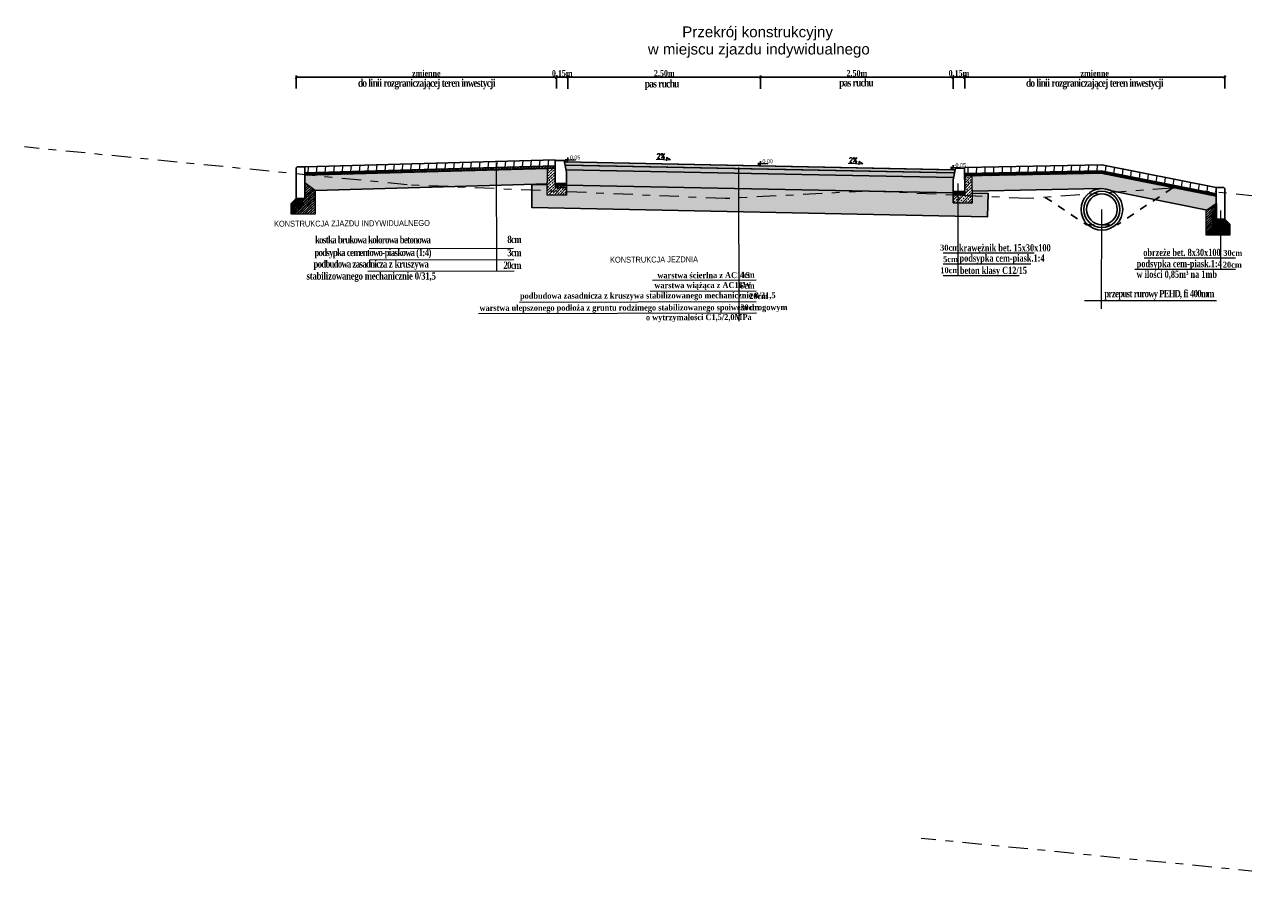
# Model space of a CAD drawing. Header units: metres. Extents: x 7443217.8 to 7443294, y 5637144.8 to 5637207.3.
# Tile 1 of 23: x 7443219.5 to 7443235.3, y 5637166.4 to 5637177.8. Entities that reach past the tile are written whole.
import ezdxf
from ezdxf.enums import TextEntityAlignment as Align

# ---------------------------------------------------------------- set-up
doc = ezdxf.new("R2010")
doc.units = ezdxf.units.M
for name, pattern in [('3', [1, 0.5, -0.5]), ('AUSGEZOGEN', [0]), ('CIĄGŁA', [0]), ('DASHDOT2', [0.5, 0.25, -0.125, 0, -0.125]), ('x-ref - architektura$0$GP_x-ref - instalacje elektryczne$0$x-ref - architektura$0$A-PW-2-202_Rzut piętra$0${ Half Dash }', [0])]:
    doc.linetypes.add(name, pattern=pattern)
doc.layers.get('Defpoints').update_dxf_attribs({"true_color": 0x999999})
for name, color, linetype, lineweight in [('+KONSTRUKCJA', 250, 'Continuous', 30), ('+wymiar', 7, 'Continuous', 9), ('cienko', 7, 'CIĄGŁA', 30), ('F00000', 7, 'AUSGEZOGEN', 13), ('POMOCNICZA', 7, 'Continuous', 13), ('Wymiary', 7, 'Continuous', 15)]:
    doc.layers.add(name, color=color, linetype=linetype, lineweight=lineweight)
for name, color, linetype in [('3_p', 7, 'Continuous'), ('__pp22', 7, 'Continuous'), ('K_oś jezdni', 7, 'Continuous'), ('K_wymiar', 7, 'Continuous')]:
    doc.layers.add(name, color=color, linetype=linetype)
doc.styles.add('romans1', font='timesbd.ttf', dxfattribs={"width": 0.85})
doc.styles.add('style1', font='romans.shx', dxfattribs={"width": 0.75, "height": 7})
doc.styles.add('style4', font='arial.ttf', dxfattribs={"height": 21})
doc.dimstyles.new('magda 25', dxfattribs={"dimtxt": 0.08, "dimasz": 0.03, "dimexe": 0.02, "dimexo": 0, "dimgap": 0.01, "dimtad": 1, "dimzin": 0, "dimdsep": 46, "dimtxsty": 'romans1', "dimblk": 'OBLIQUE', "dimcen": 0.09, "dimazin": 0, "dimtfac": 1, "dimtmove": 0, "dimatfit": 2, "dimldrblk": 'OBLIQUE', "dimfxl": 0.15, "dimfxlon": 1, "dimtolj": 1, "dimtzin": 0, "dimarcsym": 0})
pattern_1 = [(45, (9487.243008, -8193.54675), (-0.016164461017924, 0.016164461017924), []), (45, (9487.253784, -8193.54675), (-0.016164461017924, 0.016164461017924), [])]
pattern_2 = [(45, (9487.241085, -8193.277156), (-0.016164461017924, 0.016164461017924), []), (45, (9487.251862, -8193.277156), (-0.016164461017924, 0.016164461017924), [])]

# ---------------------------------------------------------------- blocks, each defined once
blk = doc.blocks.new('_Oblique')
at = {"color": 0, "linetype": 'ByBlock', "lineweight": -2}
blk.add_line((-0.5, -0.5), (0.5, 0.5), dxfattribs=at)
blk = doc.blocks.new('*D905')
at = {"layer": '+wymiar', "color": 0, "lineweight": -2, "transparency": 16777216}
for p, q in [((7443229.013, 5637176.93), (7443229.013, 5637177.1)), ((7443229.013, 5637177.08), (7443231.513, 5637177.08)), ((7443231.513, 5637176.93), (7443231.513, 5637177.1))]:
    blk.add_line(p, q, dxfattribs=at)
at = {"layer": 'Defpoints', "color": 0, "lineweight": 13, "transparency": 16777216}
for p in [(7443231.513, 5637177.08), (7443229.013, 5637176.299), (7443231.513, 5637176.299)]:
    blk.add_point(p, dxfattribs=at)
at = {"layer": '+wymiar', "color": 0, "lineweight": -2, "transparency": 16777216, "xscale": 0.03, "yscale": 0.03, "zscale": 0.03, "rotation": 180}
blk.add_blockref('_Oblique', (7443229.013, 5637177.08), dxfattribs=at)
at = {"layer": '+wymiar', "color": 0, "lineweight": -2, "transparency": 16777216, "xscale": 0.03, "yscale": 0.03, "zscale": 0.03}
blk.add_blockref('_Oblique', (7443231.513, 5637177.08), dxfattribs=at)
at = {"layer": '+wymiar', "color": 0, "transparency": 16777216, "insert": (7443230.263, 5637177.131), "char_height": 0.08, "attachment_point": 5, "style": 'romans1'}
blk.add_mtext('\\A1;2.50m', dxfattribs=at)
blk = doc.blocks.new('*D906')
at = {"layer": '+wymiar', "color": 0, "lineweight": -2, "transparency": 16777216}
for p, q in [((7443226.513, 5637176.93), (7443226.513, 5637177.1)), ((7443229.013, 5637177.08), (7443226.513, 5637177.08)), ((7443229.013, 5637176.93), (7443229.013, 5637177.1))]:
    blk.add_line(p, q, dxfattribs=at)
at = {"layer": 'Defpoints', "color": 0, "lineweight": 13, "transparency": 16777216}
for p in [(7443226.513, 5637177.08), (7443226.513, 5637176.299), (7443229.013, 5637176.299)]:
    blk.add_point(p, dxfattribs=at)
at = {"layer": '+wymiar', "color": 0, "lineweight": -2, "transparency": 16777216, "xscale": 0.03, "yscale": 0.03, "zscale": 0.03, "rotation": 180}
blk.add_blockref('_Oblique', (7443226.513, 5637177.08), dxfattribs=at)
at = {"layer": '+wymiar', "color": 0, "lineweight": -2, "transparency": 16777216, "xscale": 0.03, "yscale": 0.03, "zscale": 0.03}
blk.add_blockref('_Oblique', (7443229.013, 5637177.08), dxfattribs=at)
at = {"layer": '+wymiar', "color": 0, "transparency": 16777216, "insert": (7443227.763, 5637177.131), "char_height": 0.08, "attachment_point": 5, "style": 'romans1'}
blk.add_mtext('\\A1;2.50m', dxfattribs=at)
blk = doc.blocks.new('*D907')
at = {"layer": '+wymiar', "color": 0, "lineweight": -2, "transparency": 16777216}
for p, q in [((7443231.513, 5637176.934), (7443231.513, 5637177.1)), ((7443231.513, 5637177.08), (7443231.663, 5637177.08)), ((7443231.663, 5637176.934), (7443231.663, 5637177.1))]:
    blk.add_line(p, q, dxfattribs=at)
at = {"layer": 'Defpoints', "color": 0, "lineweight": 13, "transparency": 16777216}
for p in [(7443231.663, 5637177.08), (7443231.513, 5637176.934), (7443231.663, 5637176.934)]:
    blk.add_point(p, dxfattribs=at)
at = {"layer": '+wymiar', "color": 0, "lineweight": -2, "transparency": 16777216, "xscale": 0.03, "yscale": 0.03, "zscale": 0.03, "rotation": 180}
blk.add_blockref('_Oblique', (7443231.513, 5637177.08), dxfattribs=at)
at = {"layer": '+wymiar', "color": 0, "lineweight": -2, "transparency": 16777216, "xscale": 0.03, "yscale": 0.03, "zscale": 0.03}
blk.add_blockref('_Oblique', (7443231.663, 5637177.08), dxfattribs=at)
at = {"layer": '+wymiar', "color": 0, "transparency": 16777216, "insert": (7443231.588, 5637177.131), "char_height": 0.08, "attachment_point": 5, "style": 'romans1'}
blk.add_mtext('\\A1;0.15m', dxfattribs=at)
blk = doc.blocks.new('*D908')
at = {"layer": '+wymiar', "color": 0, "lineweight": -2, "transparency": 16777216}
for p, q in [((7443231.663, 5637176.934), (7443231.663, 5637177.1)), ((7443231.663, 5637177.08), (7443235.04, 5637177.08)), ((7443235.04, 5637176.934), (7443235.04, 5637177.1))]:
    blk.add_line(p, q, dxfattribs=at)
at = {"layer": 'Defpoints', "color": 0, "lineweight": 13, "transparency": 16777216}
for p in [(7443235.04, 5637177.08), (7443231.663, 5637176.934), (7443235.04, 5637176.934)]:
    blk.add_point(p, dxfattribs=at)
at = {"layer": '+wymiar', "color": 0, "lineweight": -2, "transparency": 16777216, "xscale": 0.03, "yscale": 0.03, "zscale": 0.03, "rotation": 180}
blk.add_blockref('_Oblique', (7443231.663, 5637177.08), dxfattribs=at)
at = {"layer": '+wymiar', "color": 0, "lineweight": -2, "transparency": 16777216, "xscale": 0.03, "yscale": 0.03, "zscale": 0.03}
blk.add_blockref('_Oblique', (7443235.04, 5637177.08), dxfattribs=at)
at = {"layer": '+wymiar', "color": 0, "transparency": 16777216, "insert": (7443233.351, 5637177.131), "char_height": 0.08, "attachment_point": 5, "style": 'romans1'}
blk.add_mtext('\\A1;zmienne', dxfattribs=at)
blk = doc.blocks.new('*D909')
at = {"layer": '+wymiar', "color": 0, "lineweight": -2, "transparency": 16777216}
for p, q in [((7443226.363, 5637176.934), (7443226.363, 5637177.1)), ((7443226.513, 5637177.08), (7443226.363, 5637177.08)), ((7443226.513, 5637176.934), (7443226.513, 5637177.1))]:
    blk.add_line(p, q, dxfattribs=at)
at = {"layer": 'Defpoints', "color": 0, "lineweight": 13, "transparency": 16777216}
for p in [(7443226.363, 5637177.08), (7443226.363, 5637176.934), (7443226.513, 5637176.934)]:
    blk.add_point(p, dxfattribs=at)
at = {"layer": '+wymiar', "color": 0, "lineweight": -2, "transparency": 16777216, "xscale": 0.03, "yscale": 0.03, "zscale": 0.03, "rotation": 180}
blk.add_blockref('_Oblique', (7443226.363, 5637177.08), dxfattribs=at)
at = {"layer": '+wymiar', "color": 0, "lineweight": -2, "transparency": 16777216, "xscale": 0.03, "yscale": 0.03, "zscale": 0.03}
blk.add_blockref('_Oblique', (7443226.513, 5637177.08), dxfattribs=at)
at = {"layer": '+wymiar', "color": 0, "transparency": 16777216, "insert": (7443226.438, 5637177.131), "char_height": 0.08, "attachment_point": 5, "style": 'romans1'}
blk.add_mtext('\\A1;0.15m', dxfattribs=at)
blk = doc.blocks.new('*D910')
at = {"layer": '+wymiar', "color": 0, "lineweight": -2, "transparency": 16777216}
for p, q in [((7443222.986, 5637176.934), (7443222.986, 5637177.1)), ((7443226.363, 5637177.08), (7443222.986, 5637177.08)), ((7443226.363, 5637176.934), (7443226.363, 5637177.1))]:
    blk.add_line(p, q, dxfattribs=at)
at = {"layer": 'Defpoints', "color": 0, "lineweight": 13, "transparency": 16777216}
for p in [(7443222.986, 5637177.08), (7443222.986, 5637176.934), (7443226.363, 5637176.934)]:
    blk.add_point(p, dxfattribs=at)
at = {"layer": '+wymiar', "color": 0, "lineweight": -2, "transparency": 16777216, "xscale": 0.03, "yscale": 0.03, "zscale": 0.03, "rotation": 180}
blk.add_blockref('_Oblique', (7443222.986, 5637177.08), dxfattribs=at)
at = {"layer": '+wymiar', "color": 0, "lineweight": -2, "transparency": 16777216, "xscale": 0.03, "yscale": 0.03, "zscale": 0.03}
blk.add_blockref('_Oblique', (7443226.363, 5637177.08), dxfattribs=at)
at = {"layer": '+wymiar', "color": 0, "transparency": 16777216, "insert": (7443224.674, 5637177.131), "char_height": 0.08, "attachment_point": 5, "style": 'romans1'}
blk.add_mtext('\\A1;zmienne', dxfattribs=at)

msp = doc.modelspace()

# ---------------------------------------------------------------- hatches: boundary and pattern name
at = {"layer": '__pp22', "true_color": 0xc7c8ca}
h = msp.add_hatch(color=9, dxfattribs=at)
h.dxf.hatch_style = 1
h.paths.add_polyline_path([(7443231.5306, 5637175.838), (7443231.5384, 5637175.8778), (7443226.4685, 5637175.9792), (7443226.4765, 5637175.939), (7443231.5125, 5637175.8383), (7443231.5205, 5637175.8382)])
at = {"layer": '__pp22'}
h = msp.add_hatch(color=8, dxfattribs=at)
h.dxf.hatch_style = 1
h.paths.add_polyline_path([(7443231.519, 5637175.7781), (7443231.5306, 5637175.838), (7443226.4765, 5637175.939), (7443226.4886, 5637175.8788)])
at = {"layer": 'F00000'}
h = msp.add_hatch(dxfattribs=at)
h.set_pattern_fill('ANSI32', color=8, scale=0.0024, angle=-3)
h.set_pattern_definition([(42, (0, 0), (-0.015296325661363, 0.016988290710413), []), (42, (0.010762, -0.000564), (-0.015296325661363, 0.016988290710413), [])])
h.paths.add_polyline_path([(7443233.4367, 5637175.8644), (7443231.6627, 5637175.8289), (7443231.6629, 5637175.7989), (7443231.7614, 5637175.8008), (7443233.434, 5637175.8343), (7443234.4588, 5637175.6295), (7443234.7474, 5637175.6024)])
h.paths.add_polyline_path([(7443234.7474, 5637175.6024), (7443234.4588, 5637175.6295), (7443234.9306, 5637175.5352), (7443234.9306, 5637175.5658)])
h.paths.add_polyline_path([(7443231.6639, 5637175.5989), (7443231.5139, 5637175.5982), (7443231.5141, 5637175.5497), (7443231.5438, 5637175.5483), (7443231.6641, 5637175.5489)])
h.paths.add_polyline_path([(7443226.4946, 5637175.6987), (7443226.3446, 5637175.6987), (7443226.3446, 5637175.6487), (7443226.4946, 5637175.6487)])
h.paths.add_polyline_path([(7443226.3446, 5637175.9287), (7443223.0967, 5637175.8369), (7443223.0967, 5637175.814), (7443223.1529, 5637175.8085), (7443226.246, 5637175.8959), (7443226.246, 5637175.9001), (7443226.3446, 5637175.8987)])
h.paths.add_polyline_path([(7443223.0967, 5637175.814), (7443223.0967, 5637175.8069), (7443223.1529, 5637175.8085)])
h = msp.add_hatch(dxfattribs=at)
h.set_pattern_fill('CROSS', color=8, scale=0.0019, angle=87)
h.set_pattern_definition([(87, (0, 0), (-0.011417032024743, 0.012679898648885), [0.0060325, -0.0180975]), (177, (0.00317, 0.002854), (-0.012679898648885, -0.011417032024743), [0.0060325, -0.0180975])])
h.paths.add_polyline_path([(7443223.1529, 5637175.8085), (7443223.0967, 5637175.8069), (7443223.0967, 5637175.7122), (7443223.2332, 5637175.6137), (7443223.2332, 5637175.6107), (7443224.9615, 5637175.6595), (7443224.4234, 5637175.6828)])
h.paths.add_polyline_path([(7443226.246, 5637175.8959), (7443223.1529, 5637175.8085), (7443224.4234, 5637175.6828), (7443224.9615, 5637175.6595), (7443226.2452, 5637175.6958)])
h.paths.add_polyline_path([(7443233.434, 5637175.8343), (7443231.7614, 5637175.8009), (7443231.7632, 5637175.6009), (7443233.4162, 5637175.6339), (7443233.4206, 5637175.6331, -0.1430703), (7443233.5691, 5637175.6034), (7443233.6466, 5637175.5879), (7443234.3565, 5637175.6391), (7443234.4588, 5637175.6295)])
h.paths.add_polyline_path([(7443234.3565, 5637175.6391), (7443233.6466, 5637175.5879), (7443234.1337, 5637175.4905)])
h.paths.add_polyline_path([(7443234.9306, 5637175.4426), (7443234.9306, 5637175.5352), (7443234.4588, 5637175.6295), (7443234.3565, 5637175.6391), (7443234.1337, 5637175.4905), (7443234.8098, 5637175.3554)])
h = msp.add_hatch(dxfattribs=at)
h.set_pattern_fill('ANSI33', color=8, scale=0.0081)
h.set_pattern_definition([(45, (9486.149327, -8199.273246), (-0.03637003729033, 0.03637003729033), []), (45, (9486.185697, -8199.273246), (-0.03637003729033, 0.03637003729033), [0.0257175, -0.01285875])])
h.paths.add_polyline_path([(7443226.3446, 5637175.8987), (7443226.246, 5637175.9001), (7443226.2446, 5637175.5487), (7443226.3446, 5637175.5487), (7443226.4946, 5637175.5487), (7443226.4946, 5637175.6487), (7443226.3446, 5637175.6487)])
h = msp.add_hatch(dxfattribs=at)
h.set_pattern_fill('CROSS', color=8, scale=0.0019, angle=90)
h.set_pattern_definition([(90, (9486.1674, -8199.233607), (-0.012065, 0.012065), [0.0060325, -0.0180975]), (180, (9486.170416, -8199.230591), (-0.012065, -0.012065), [0.0060325, -0.0180975])])
h.paths.add_polyline_path([(7443231.514, 5637175.5782), (7443231.5139, 5637175.5982), (7443231.5131, 5637175.7482), (7443231.519, 5637175.7782), (7443226.4886, 5637175.8788), (7443226.4946, 5637175.8487), (7443226.4946, 5637175.6987), (7443226.4946, 5637175.6788), (7443226.5127, 5637175.6783), (7443231.5117, 5637175.5783)])
h = msp.add_hatch(dxfattribs=at)
h.set_pattern_fill('ANSI32', color=8, scale=0.0024)
h.set_pattern_definition(pattern_2)
h.paths.add_polyline_path([(7443223.2332, 5637175.3027), (7443223.2332, 5637175.6137), (7443223.0967, 5637175.7122), (7443223.0967, 5637175.4392), (7443222.9193, 5637175.4392), (7443222.9193, 5637175.3027)])
h = msp.add_hatch(dxfattribs=at)
h.set_pattern_fill('ANSI33', color=8, scale=0.0081)
h.set_pattern_definition([(45, (9486.70427, -8199.38497), (-0.03637003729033, 0.03637003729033), []), (45, (9486.74064, -8199.38497), (-0.03637003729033, 0.03637003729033), [0.0257175, -0.01285875])])
h.paths.add_polyline_path([(7443231.6629, 5637175.7989), (7443231.7614, 5637175.8008), (7443231.7646, 5637175.4494), (7443231.6646, 5637175.4489), (7443231.5146, 5637175.4482), (7443231.5141, 5637175.5482), (7443231.6641, 5637175.5489)])
h = msp.add_hatch(dxfattribs=at)
h.set_pattern_fill('ANSI33', color=8, scale=0.0081, angle=90)
h.set_pattern_definition([(135, (9486.1674, -8199.233607), (-0.03637003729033, -0.03637003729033), []), (135, (9486.1674, -8199.197237), (-0.03637003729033, -0.03637003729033), [0.0257175, -0.01285875])])
h.paths.add_polyline_path([(7443231.7635, 5637175.5732), (7443231.7646, 5637175.4494), (7443231.6646, 5637175.4489), (7443231.5146, 5637175.4482), (7443231.514, 5637175.5782), (7443231.5117, 5637175.5783), (7443226.5127, 5637175.6783), (7443226.4946, 5637175.6787), (7443226.4946, 5637175.5487), (7443226.2446, 5637175.5487), (7443226.2451, 5637175.6843), (7443226.0447, 5637175.6889), (7443226.0447, 5637175.3876), (7443226.1524, 5637175.3855), (7443226.2627, 5637175.3832), (7443231.9595, 5637175.268), (7443231.9656, 5637175.5692)])
h = msp.add_hatch(dxfattribs=at)
h.set_pattern_fill('ANSI32', color=8, scale=0.0024)
h.set_pattern_definition(pattern_2)
h.paths.add_polyline_path([(7443223.0967, 5637175.4392), (7443223.0967, 5637175.5074), (7443222.9875, 5637175.5074), (7443222.9193, 5637175.4392)])
h = msp.add_hatch(dxfattribs=at)
h.set_pattern_fill('ANSI32', color=8, scale=0.0024)
h.set_pattern_definition(pattern_1)
h.paths.add_polyline_path([(7443234.7941, 5637175.0331), (7443234.7941, 5637175.3441), (7443234.9306, 5637175.4426), (7443234.9306, 5637175.1696), (7443235.1081, 5637175.1696), (7443235.1081, 5637175.0331)])
h = msp.add_hatch(dxfattribs=at)
h.set_pattern_fill('ANSI32', color=8, scale=0.0024)
h.set_pattern_definition(pattern_1)
h.paths.add_polyline_path([(7443235.1081, 5637175.1696), (7443235.0398, 5637175.2378), (7443234.9306, 5637175.2378), (7443234.9306, 5637175.1696)])
at = {"layer": 'POMOCNICZA', "true_color": 0x969696}
h = msp.add_hatch(dxfattribs=at)
h.set_pattern_fill('LINE', color=252, scale=0.035, angle=87, style=0)
h.set_pattern_definition([(87, (0, 0), (-0.1109727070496, 0.0058158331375), [])])
h.paths.add_polyline_path([(7443226.3446, 5637175.9987), (7443226.3446, 5637176.0087), (7443223.0967, 5637175.9169), (7443223.0967, 5637175.8369), (7443226.3446, 5637175.9287)])
h.paths.add_polyline_path([(7443233.4438, 5637175.9445), (7443231.6624, 5637175.9089), (7443231.6624, 5637175.8989), (7443231.6627, 5637175.8289), (7443233.4367, 5637175.8644), (7443234.7474, 5637175.6024), (7443234.9306, 5637175.5852), (7443234.9306, 5637175.6473)])

# ---------------------------------------------------------------- linework, layer by layer
at = {"layer": '+KONSTRUKCJA', "extrusion": (0, 1, 0)}
for points, elevation in [([(-7443223.0967, 0), (-7443222.9875, 0)], 5637175.5074), ([(-7443234.9306, 0), (-7443235.0398, 0)], 5637175.2378)]:
    msp.add_lwpolyline(points, dxfattribs=dict(at, elevation=elevation))
at = {"layer": '+wymiar', "flags": 128}
for points in [[(7443227.6566, 5637176.0143), (7443227.8443, 5637176.0088), (7443227.7934, 5637176.0358), (7443227.7924, 5637175.9935)], [(7443226.4685, 5637175.9792), (7443231.5131, 5637175.8783)], [(7443230.1518, 5637175.963), (7443230.3395, 5637175.9575), (7443230.2886, 5637175.9845), (7443230.2876, 5637175.9422)]]:
    msp.add_lwpolyline(points, dxfattribs=at)
at = {"lineweight": 15}
for p, q in [((7443231.5755, 5637175.7009), (7443231.5755, 5637174.5046)), ((7443234.9843, 5637175.3491), (7443234.9843, 5637174.5857)), ((7443231.3826, 5637174.8019), (7443232.5665, 5637174.8019)), ((7443231.3826, 5637174.6579), (7443232.5197, 5637174.6579)), ((7443235.1772, 5637174.7296), (7443233.9932, 5637174.7296)), ((7443231.3826, 5637174.5046), (7443232.3715, 5637174.5046)), ((7443235.1772, 5637174.5857), (7443233.8706, 5637174.5857))]:
    msp.add_line(p, q, dxfattribs=at)
at = {"lineweight": 15, "flags": 128}
for points in [[(7443226.4946, 5637175.5487), (7443226.3446, 5637175.5487), (7443226.2446, 5637175.5487), (7443226.246, 5637175.9001), (7443226.246, 5637175.9001), (7443226.3446, 5637175.8987)], [(7443226.4946, 5637175.6987), (7443226.3446, 5637175.6987), (7443226.3446, 5637175.8987), (7443226.3446, 5637175.6487), (7443226.4946, 5637175.6487)], [(7443231.5139, 5637175.5982), (7443231.6639, 5637175.5989), (7443231.6629, 5637175.7989), (7443231.6641, 5637175.5489), (7443231.5141, 5637175.5482)], [(7443231.5146, 5637175.4482), (7443231.6646, 5637175.4489), (7443231.7646, 5637175.4494), (7443231.7614, 5637175.8008), (7443231.7614, 5637175.8008), (7443231.6629, 5637175.7989)]]:
    msp.add_lwpolyline(points, dxfattribs=at)
at = {"layer": '3_p', "color": 92, "linetype": 'DASHDOT2', "lineweight": 9}
for points in [[(7443239.7824, 5637175.3925), (7443235.4352, 5637175.5378), (7443234.3565, 5637175.6391), (7443232.4909, 5637175.5045), (7443230.4132, 5637175.6006), (7443228.5521, 5637175.5038), (7443224.4234, 5637175.6828), (7443219.4561, 5637176.1741)], [(7443251.4235, 5637166.417), (7443246.6851, 5637166.6936), (7443245.6241, 5637166.4697), (7443244.1321, 5637166.5291), (7443242.0543, 5637166.6251), (7443240.1932, 5637166.5283), (7443236.0645, 5637166.7073), (7443231.0972, 5637167.1986)]]:
    msp.add_lwpolyline(points, dxfattribs=at)
at = {"layer": '__pp22', "flags": 128}
for points in [[(7443226.4946, 5637175.6987), (7443226.4946, 5637175.5487)], [(7443231.5139, 5637175.5982), (7443231.5146, 5637175.4482)]]:
    msp.add_lwpolyline(points, dxfattribs=at)
at = {"layer": 'cienko', "lineweight": 5}
for points in [[(7443226.5129, 5637175.9783), (7443226.5129, 5637176.0383), (7443226.5129, 5637176.0083), (7443226.4769, 5637176.0083), (7443226.5129, 5637175.9783), (7443226.5129, 5637176.0083), (7443226.6089, 5637176.0083)], [(7443229.0127, 5637175.9283), (7443229.0127, 5637175.9883), (7443229.0127, 5637175.9583), (7443228.9767, 5637175.9583), (7443229.0127, 5637175.9283), (7443229.0127, 5637175.9583), (7443229.1087, 5637175.9583)], [(7443231.5131, 5637175.8783), (7443231.5131, 5637175.9383), (7443231.5131, 5637175.9083), (7443231.4771, 5637175.9083), (7443231.5131, 5637175.8783), (7443231.5131, 5637175.9083), (7443231.6091, 5637175.9083)]]:
    msp.add_lwpolyline(points, dxfattribs=at)
at = {"layer": 'cienko', "flags": 128}
for points in [[(7443223.0948, 5637175.9166), (7443222.9992, 5637175.9166), (7443222.9856, 5637175.9029), (7443222.9856, 5637175.5071), (7443223.0948, 5637175.5071), (7443223.0967, 5637175.9169)], [(7443226.4685, 5637175.9792), (7443231.5131, 5637175.8783)], [(7443226.4685, 5637175.9792), (7443231.5384, 5637175.8778)], [(7443231.5133, 5637175.8383), (7443226.4765, 5637175.939)], [(7443231.519, 5637175.7781), (7443226.4886, 5637175.8788)], [(7443226.4938, 5637175.9387), (7443231.5306, 5637175.838)], [(7443234.9287, 5637175.6477), (7443233.4438, 5637175.9445), (7443231.6624, 5637175.9089)], [(7443234.9306, 5637175.5658), (7443233.4367, 5637175.8644), (7443231.6627, 5637175.8289)], [(7443234.9306, 5637175.5352), (7443233.434, 5637175.8343), (7443231.6629, 5637175.7989)], [(7443226.2452, 5637175.6848), (7443226.0447, 5637175.6889)], [(7443226.0447, 5637175.6889), (7443226.0447, 5637175.3876), (7443231.9595, 5637175.268), (7443231.9656, 5637175.5692)], [(7443226.4946, 5637175.6798), (7443231.514, 5637175.5783)], [(7443233.4206, 5637175.6331), (7443233.4162, 5637175.6339), (7443231.7632, 5637175.6009)], [(7443231.7635, 5637175.5733), (7443231.9656, 5637175.5692)], [(7443234.8098, 5637175.3554), (7443233.5691, 5637175.6034)], [(7443234.9306, 5637175.6473), (7443235.0262, 5637175.6473), (7443235.0398, 5637175.6337), (7443235.0398, 5637175.2378), (7443234.9306, 5637175.2378), (7443234.9287, 5637175.6477)]]:
    msp.add_lwpolyline(points, dxfattribs=at)
at = {"layer": 'cienko'}
for points in [[(7443223.0967, 5637175.9169), (7443226.3446, 5637176.0087), (7443226.3446, 5637176.0087)], [(7443223.0967, 5637175.8369), (7443226.3446, 5637175.9287)], [(7443223.0967, 5637175.8069), (7443226.246, 5637175.8959)], [(7443226.3446, 5637176.0087), (7443226.3446, 5637175.9987)], [(7443226.3446, 5637175.9987), (7443226.4646, 5637175.9987), (7443226.4946, 5637175.8487), (7443226.4946, 5637175.8487), (7443226.4946, 5637175.6987), (7443226.3446, 5637175.6987), (7443226.3446, 5637175.9987)], [(7443231.6624, 5637175.8989), (7443231.5424, 5637175.8983), (7443231.5131, 5637175.7482), (7443231.5131, 5637175.7482), (7443231.5139, 5637175.5982), (7443231.6639, 5637175.5989), (7443231.6624, 5637175.8989)], [(7443223.2332, 5637175.6107), (7443226.2452, 5637175.6958)]]:
    msp.add_lwpolyline(points, dxfattribs=at)
for radius in [0.27, 0.2]:
    msp.add_circle((7443233.444, 5637175.3641), radius, dxfattribs=at)
at = {"layer": 'cienko', "linetype": 'x-ref - architektura$0$GP_x-ref - instalacje elektryczne$0$x-ref - architektura$0$A-PW-2-202_Rzut piętra$0${ Half Dash }', "ltscale": 0.02}
msp.add_circle((7443233.444, 5637175.3641), 0.235, dxfattribs=at)
at = {"layer": 'K_oś jezdni', "linetype": '3', "ltscale": 0.05}
for points in [[(7443234.3565, 5637175.6391), (7443233.644, 5637175.1641)], [(7443232.7097, 5637175.5203), (7443233.244, 5637175.1641)], [(7443233.244, 5637175.1641), (7443233.644, 5637175.1641), (7443233.644, 5637175.1641)]]:
    msp.add_lwpolyline(points, dxfattribs=at)
at = {"layer": 'K_wymiar', "lineweight": 13, "flags": 128}
for points in [[(7443231.6624, 5637175.8989), (7443231.6624, 5637175.9089)], [(7443223.0948, 5637175.7118), (7443223.2313, 5637175.6133), (7443223.2313, 5637175.3023), (7443222.9173, 5637175.3023), (7443222.9173, 5637175.4388), (7443222.9856, 5637175.5071)], [(7443231.9656, 5637175.5752), (7443231.9595, 5637175.2692)], [(7443234.9306, 5637175.4426), (7443234.7941, 5637175.3441), (7443234.7941, 5637175.0331), (7443235.1081, 5637175.0331), (7443235.1081, 5637175.1696), (7443235.0398, 5637175.2378)]]:
    msp.add_lwpolyline(points, dxfattribs=at)
at = {"layer": 'Wymiary', "ltscale": 0.2}
for p, q in [((7443225.5816, 5637175.9687), (7443225.5851, 5637174.5662)), ((7443228.7262, 5637175.9088), (7443228.7313, 5637173.9126)), ((7443223.9302, 5637174.8579), (7443225.8071, 5637174.8614)), ((7443223.9355, 5637174.7081), (7443225.8085, 5637174.7122)), ((7443223.9161, 5637174.562), (7443225.8159, 5637174.5668)), ((7443227.6081, 5637174.4458), (7443228.9537, 5637174.4491)), ((7443227.5814, 5637174.3044), (7443228.954, 5637174.3078)), ((7443225.8817, 5637174.1598), (7443228.9544, 5637174.1665)), ((7443234.9317, 5637174.1763), (7443233.2165, 5637174.1763)), ((7443225.3527, 5637174.012), (7443228.9618, 5637174.0211))]:
    msp.add_line(p, q, dxfattribs=at)
at = {"layer": 'Wymiary', "ltscale": 0.2, "flags": 128}
msp.add_lwpolyline([(7443233.441, 5637174.0749), (7443233.441, 5637174.0749), (7443233.444, 5637175.3641)], dxfattribs=at)

# ---------------------------------------------------------------- texts
at = {"lineweight": 5, "style": 'style4'}
for s, p in [('Przekrój konstrukcyjny', (7443228.9744, 5637177.599)), ('w miejscu zjazdu indywidualnego', (7443228.9901, 5637177.375))]:
    msp.add_text(s, height=0.14, dxfattribs=at).set_placement(p, align=Align.CENTER)
at = {"color": 7, "style": 'style4'}
for s, p in [('0.05', (7443226.5375, 5637176.0133)), ('0.00', (7443229.0374, 5637175.9633)), ('-0.05', (7443231.52, 5637175.9146))]:
    msp.add_text(s, height=0.05, dxfattribs=at).set_placement(p)
at = {"lineweight": 15, "style": 'style1', "width": 0.75}
for p in [(7443227.773, 5637176.0552), (7443230.2682, 5637176.0039)]:
    msp.add_text('2%%%', height=0.065, dxfattribs=at).set_placement(p, align=Align.MIDDLE_RIGHT)
at = {"layer": 'Wymiary', "style": 'romans1', "width": 0.8}
for s, height, rotation, p in [(' 30cm', 0.07678, 0.2876, (7443231.3177, 5637174.8283)), ('5cm', 0.07678, 0.2876, (7443231.3836, 5637174.6792)), (' 30cm', 0.07678, 359.7124, (7443234.9929, 5637174.761)), (' 10cm', 0.07678, 0.2876, (7443231.3203, 5637174.5354)), ('20cm', 0.07678, 359.7124, (7443235.0139, 5637174.6078)), ('warstwa wiążąca z AC16W', 0.076781, 0.1438, (7443227.6347, 5637174.3406)), ('warstwa ścierlna z AC11S', 0.076781, 0.1438, (7443227.6739, 5637174.4694)), ('4cm', 0.07678, 0.2876, (7443228.7446, 5637174.4764)), ('podbudowa zasadnicza z kruszywa stabilizowanego mechanicznie 0/31,5', 0.076781, 0.1438, (7443225.8904, 5637174.2035)), ('                            20cm', 0.076781, 0.2876, (7443228.1104, 5637174.1951)), ('6cm', 0.07678, 0.2876, (7443228.7447, 5637174.3351)), ('warstwa ulepszonego podłoża z gruntu rodzimego stabilizowanego spoiwem drogowym', 0.076781, 0.1438, (7443225.3649, 5637174.046)), (' 30cm', 0.07678, 0.2876, (7443228.7239, 5637174.053)), ('o wytrzymałości C1,5/2,0MPa', 0.076781, 0.1438, (7443227.5249, 5637173.9245))]:
    msp.add_text(s, height=height, rotation=rotation, dxfattribs=at).set_placement(p)
at = {"layer": 'Wymiary', "ltscale": 0.2, "style": 'romans1', "width": 0.75}
for s, p in [('krawężnik bet. 15x30x100', (7443231.5892, 5637174.819)), ('podsypka cem-piask.1:4 ', (7443231.5958, 5637174.6856)), ('obrzeże bet. 8x30x100', (7443233.9808, 5637174.7585)), ('beton klasy C12/15 ', (7443231.6002, 5637174.5257)), ('w ilości 0,85m³ na 1mb', (7443233.8945, 5637174.4755)), ('podsypka cem-piask.1:4 ', (7443233.8966, 5637174.6134))]:
    msp.add_text(s, height=0.09375, dxfattribs=at).set_placement(p)
at = {"layer": 'Wymiary', "ltscale": 0.2, "attachment_point": 5, "style": 'romans1'}
for s, insert, char_height in [('\\A1;{\\W0.8;\\T0.85;do linii rozgraniczającej teren inwestycji}', (7443224.6764, 5637176.9885), 0.1), ('\\A1;{\\W0.8;\\T0.85;pas ruchu}', (7443227.729, 5637176.9805), 0.1), ('\\A1;{\\W0.8;\\T0.85;pas ruchu}', (7443230.2526, 5637176.9938), 0.1), ('\\A1;{\\W0.8;\\T0.85;do linii rozgraniczającej teren inwestycji}', (7443233.349, 5637176.9885), 0.1), ('\\A1;{\\W0.8;\\T0.85;kostka brukowa kolorowa betonowa }', (7443223.9765, 5637174.9692), 0.09375), ('\\A1;{\\W0.8;\\T0.85;8cm}', (7443225.8109, 5637174.974), 0.09375), ('\\A1;{\\W0.8;\\T0.85;podsypka cementowo-piaskowa (1:4) }', (7443223.9779, 5637174.7892), 0.09375), ('\\A1;{\\W0.8;\\T0.85;3cm}', (7443225.8105, 5637174.8028), 0.09375), ('\\A1;{\\W0.8;\\T0.85;podbudowa zasadnicza\\T1; \\T0.95;z kruszywa \\Pstabilizowanego mechanicznie 0/31,5}', (7443223.957, 5637174.5623), 0.09375), ('\\A1;{\\W0.8;\\T0.85;                            20cm}', (7443225.4478, 5637174.6384), 0.09375), ('\\A1;{\\W0.8;\\T0.85;przepust rurowy PEHD, fi 400mm}', (7443234.1835, 5637174.2558), 0.09375)]:
    msp.add_mtext(s, dxfattribs=dict(at, insert=insert, char_height=char_height))
at = {"layer": 'Wymiary', "ltscale": 0.2, "char_height": 0.0767813, "attachment_point": 5, "rotation": 0.2876, "style": 'romans1'}
for s, insert in [('\\A1;{\\fArial Narrow|b0|i0|c238|p34;\\W1;K\\fArial Narrow|b0|i0|c0|p34;ON\\fArial Narrow|b0|i0|c238|p34;STRUK\\fArial Narrow|b0|i0|c0|p34;C\\fArial Narrow|b0|i0|c238|p34;J\\fArial Narrow|b0|i0|c0|p34;A\\fArial Narrow|b0|i0|c238|p34; ZJAZDU INDYWIDUALNEGO}', (7443223.7087, 5637175.1818)), ('\\A1;{\\fArial Narrow|b0|i0|c238|p34;\\W1;K\\fArial Narrow|b0|i0|c0|p34;ON\\fArial Narrow|b0|i0|c238|p34;STRUK\\fArial Narrow|b0|i0|c0|p34;C\\fArial Narrow|b0|i0|c238|p34;J\\fArial Narrow|b0|i0|c0|p34;A\\fArial Narrow|b0|i0|c238|p34; JEZDNIA}', (7443227.6302, 5637174.7126))]:
    msp.add_mtext(s, dxfattribs=dict(at, insert=insert))

# ---------------------------------------------------------------- dimensions: what is measured, and where the dimension line sits
at = {"layer": '+wymiar'}
for p1, p2, distance, picture, middle in [((7443226.3627, 5637176.9344), (7443222.9856, 5637176.9344), -0.1458, '*D910', (7443224.6741, 5637177.1312)), ((7443231.6627, 5637176.9344), (7443235.0398, 5637176.9344), 0.1458, '*D908', (7443233.3513, 5637177.1312))]:
    dim = msp.add_aligned_dim(p1=p1, p2=p2, distance=distance, text='zmienne', dimstyle='magda 25', override={"dimpost": 'm'}, dxfattribs=at)
    dim.commit()
    dim.dimension.update_dxf_attribs({"geometry": picture, "text_midpoint": middle})
for base, p1, p2, angle, picture, middle in [((7443226.3627, 5637177.0803), (7443226.5127, 5637176.9344), (7443226.3627, 5637176.9344), 180, '*D909', (7443226.4377, 5637177.0803)), ((7443231.6627, 5637177.0803), (7443231.5127, 5637176.9344), (7443231.6627, 5637176.9344), 0, '*D907', (7443231.5877, 5637177.0803))]:
    dim = msp.add_linear_dim(base=base, p1=p1, p2=p2, angle=angle, dimstyle='magda 25', override={"dimpost": 'm'}, dxfattribs=at)
    dim.commit()
    dim.dimension.update_dxf_attribs({"geometry": picture, "text_midpoint": middle, "dimtype": 161})
for p2, distance, picture, middle in [((7443226.5127, 5637176.2988), -0.7815, '*D906', (7443227.7627, 5637177.1311)), ((7443231.5127, 5637176.2988), 0.7815, '*D905', (7443230.2627, 5637177.1311))]:
    dim = msp.add_aligned_dim(p1=(7443229.0127, 5637176.2988), p2=p2, distance=distance, dimstyle='magda 25', override={"dimpost": 'm'}, dxfattribs=at)
    dim.commit()
    dim.dimension.update_dxf_attribs({"geometry": picture, "text_midpoint": middle})

doc.saveas('drawing.dxf')
